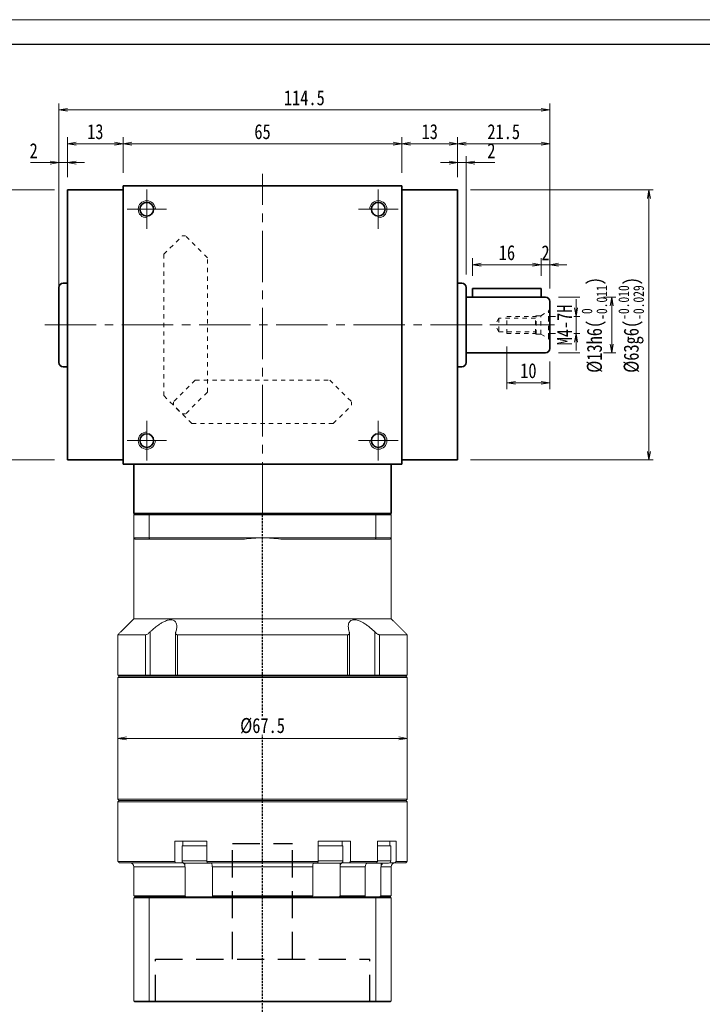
# Model space of a CAD drawing. Header units: millimetres. Extents: x -4 to 498, y -16 to 330.
# Tile 3 of 7: x 79 to 238, y 100 to 330. Entities that reach past the tile are written whole.
import ezdxf

# ---------------------------------------------------------------- set-up
doc = ezdxf.new("R2010")
doc.units = ezdxf.units.MM
for name, pattern in [('DASHED', [0.75, 0.5, -0.25]), ('DASHED2', [9.525, 6.35, -3.175]), ('点画线', [18, 12, -2, 2, -2]), ('虚线', [2, 1, -1])]:
    doc.linetypes.add(name, pattern=pattern)
doc.layers.add('4虚线层', color=6, linetype='DASHED2')
for name, color, linetype, lineweight in [('EB0_1', 7, 'Continuous', 35), ('中心线层', 1, '点画线', 18), ('图框_外框线', 7, 'Continuous', 18), ('尺寸线层', 3, 'Continuous', 18), ('粗实线层', 7, 'Continuous', 35), ('虚线层_1', 6, '虚线', 18)]:
    doc.layers.add(name, color=color, linetype=linetype, lineweight=lineweight)
doc.styles.add('宋体', font='SimSun.ttf', dxfattribs={"width": 0.8})
doc.dimstyles.new('A水平标注$0', dxfattribs={"dimtxt": 3.5, "dimasz": 2, "dimexe": 1.5, "dimexo": 3, "dimgap": 1.1, "dimtad": 1, "dimtoh": 1, "dimdec": 4, "dimdsep": 46, "dimtxsty": '宋体', "dimblk": 'OPEN', "dimcen": 3, "dimclrd": 3, "dimclre": 3, "dimclrt": 6, "dimadec": 0, "dimazin": 0, "dimtm": 1e-09, "dimtfac": 1, "dimtdec": 4, "dimtix": 1, "dimtmove": 0, "dimatfit": 3, "dimldrblk": 'OPEN', "dimfxl": 0, "dimlwd": 13, "dimlwe": 13, "dimarcsym": 0})
doc.dimstyles.new('D直径标注φ25', dxfattribs={"dimtxt": 3.5, "dimasz": 2, "dimexe": 1, "dimexo": 3, "dimtad": 1, "dimtoh": 1, "dimdec": 1, "dimdsep": 46, "dimtxsty": '宋体', "dimblk": 'OPEN', "dimcen": 3, "dimclrd": 3, "dimclre": 3, "dimclrt": 130, "dimadec": 0, "dimazin": 0, "dimtm": 1e-09, "dimtfac": 1, "dimtdec": 1, "dimtmove": 0, "dimatfit": 0, "dimldrblk": 'OPEN', "dimfxl": 0, "dimlwd": 13, "dimlwe": 13, "dimarcsym": 0})
doc.dimstyles.new('螺孔(M8-7H)', dxfattribs={"dimtxt": 3.5, "dimasz": 2, "dimexe": 1.25, "dimexo": 3, "dimtad": 1, "dimtoh": 1, "dimdec": 4, "dimdsep": 46, "dimtxsty": '宋体', "dimblk": 'OPEN', "dimcen": 3, "dimclrd": 3, "dimclre": 3, "dimclrt": 2, "dimadec": 0, "dimazin": 0, "dimtm": 1e-09, "dimtfac": 1, "dimtdec": 4, "dimtmove": 0, "dimatfit": 3, "dimldrblk": 'OPEN', "dimfxl": 0, "dimlwd": 9, "dimlwe": 9, "dimarcsym": 0})

# ---------------------------------------------------------------- blocks, each defined once
blk = doc.blocks.new('_Open')
at = {"color": 0, "linetype": 'ByBlock', "lineweight": -2}
for p, q in [((-1, 0.17), (0, 0)), ((-1, -0.17), (0, 0)), ((0, 0), (-1, 0))]:
    blk.add_line(p, q, dxfattribs=at)
blk = doc.blocks.new('*D7')
at = {"layer": 'Defpoints', "color": 0, "transparency": 16777216}
for p in [(68.71, 290.03), (90.01, 290.03), (90.01, 227.03)]:
    blk.add_point(p, dxfattribs=at)
at = {"layer": '尺寸线层', "color": 3, "lineweight": 13, "transparency": 16777216}
for p, q in [((87.01, 290.03), (67.71, 290.03)), ((68.71, 229.03), (68.71, 288.03)), ((87.01, 227.03), (67.71, 227.03))]:
    blk.add_line(p, q, dxfattribs=at)
at = {"layer": '尺寸线层', "color": 3, "lineweight": 13, "transparency": 16777216, "xscale": 2, "yscale": 2, "zscale": 2}
for p, rotation in [((68.71, 290.03), 90), ((68.71, 227.03), 270)]:
    blk.add_blockref('_Open', p, dxfattribs=dict(at, rotation=rotation))
at = {"layer": '尺寸线层', "color": 130, "transparency": 16777216, "insert": (64.54, 258.53), "char_height": 3.5, "attachment_point": 5, "rotation": 90, "style": '宋体', "bg_fill": 3, "box_fill_scale": 1.1, "bg_fill_color": 257, "bg_fill_transparency": 0}
blk.add_mtext('{\\A1;\\A1;%%C63g6({\\H0.707107x;\\S-0.010^ -0.029;})}', dxfattribs=at)
blk = doc.blocks.new('*D8')
at = {"layer": 'Defpoints', "color": 0, "transparency": 16777216}
for p in [(202.51, 272.58), (200.51, 267.03), (202.51, 264.03)]:
    blk.add_point(p, dxfattribs=at)
at = {"layer": '尺寸线层', "color": 3, "lineweight": 13, "transparency": 16777216}
for p, q in [((200.51, 270.03), (200.51, 274.08)), ((202.51, 267.03), (202.51, 274.08)), ((198.51, 272.58), (196.51, 272.58)), ((200.51, 272.58), (202.51, 272.58)), ((204.51, 272.58), (206.51, 272.58))]:
    blk.add_line(p, q, dxfattribs=at)
at = {"layer": '尺寸线层', "color": 3, "lineweight": 13, "transparency": 16777216, "xscale": 2, "yscale": 2, "zscale": 2}
blk.add_blockref('_Open', (200.51, 272.58), dxfattribs=at)
at = {"layer": '尺寸线层', "color": 3, "lineweight": 13, "transparency": 16777216, "xscale": 2, "yscale": 2, "zscale": 2, "rotation": 180}
blk.add_blockref('_Open', (202.51, 272.58), dxfattribs=at)
at = {"layer": '尺寸线层', "color": 6, "transparency": 16777216, "insert": (201.51, 275.37), "char_height": 3.5, "attachment_point": 5, "style": '宋体', "bg_fill": 3, "box_fill_scale": 1.1, "bg_fill_color": 257, "bg_fill_transparency": 0}
blk.add_mtext('2', dxfattribs=at)
blk = doc.blocks.new('*D9')
at = {"layer": 'Defpoints', "color": 0, "transparency": 16777216}
for p in [(184.51, 272.58), (184.51, 267.03), (200.51, 267.03)]:
    blk.add_point(p, dxfattribs=at)
at = {"layer": '尺寸线层', "color": 3, "lineweight": 13, "transparency": 16777216}
for p, q in [((184.51, 270.03), (184.51, 274.08)), ((200.51, 270.03), (200.51, 274.08)), ((198.51, 272.58), (186.51, 272.58))]:
    blk.add_line(p, q, dxfattribs=at)
at = {"layer": '尺寸线层', "color": 3, "lineweight": 13, "transparency": 16777216, "xscale": 2, "yscale": 2, "zscale": 2, "rotation": 180}
blk.add_blockref('_Open', (184.51, 272.58), dxfattribs=at)
at = {"layer": '尺寸线层', "color": 3, "lineweight": 13, "transparency": 16777216, "xscale": 2, "yscale": 2, "zscale": 2}
blk.add_blockref('_Open', (200.51, 272.58), dxfattribs=at)
at = {"layer": '尺寸线层', "color": 6, "transparency": 16777216, "insert": (192.51, 275.39), "char_height": 3.5, "attachment_point": 5, "style": '宋体', "bg_fill": 3, "box_fill_scale": 1.1, "bg_fill_color": 257, "bg_fill_transparency": 0}
blk.add_mtext('16', dxfattribs=at)
blk = doc.blocks.new('2432g_1')
at = {"layer": '中心线层', "linetype": '点画线', "lineweight": 18}
blk.add_line((13.97, 0), (-1.08, 0), dxfattribs=at)
at = {"layer": '虚线层_1', "linetype": '虚线', "lineweight": 18}
for p, q in [((0, -3.7), (0, 3.7)), ((0, 3.7), (0.29, 3.19)), ((2.1, 2.15), (0.29, 3.19)), ((0.29, -3.19), (0.29, 3.19)), ((3.2, 2.15), (2.1, 2.15)), ((2.1, -2.15), (2.1, 2.15)), ((3.35, 2), (3.2, 2.15)), ((3.2, -2.15), (3.2, 2.15)), ((10, 2), (3.35, 2)), ((3.35, -2), (3.35, 2)), ((3.35, 1.6), (11.85, 1.6)), ((10, -2), (10, 2)), ((11.85, 1.6), (11.85, -1.6)), ((11.85, 1.6), (12.77, 0)), ((11.85, -1.6), (12.77, 0)), ((2.1, -2.15), (0.29, -3.19)), ((3.2, -2.15), (2.1, -2.15)), ((3.35, -2), (3.2, -2.15)), ((11.85, -1.6), (3.35, -1.6)), ((10, -2), (3.35, -2)), ((0, -3.7), (0.29, -3.19))]:
    blk.add_line(p, q, dxfattribs=at)
blk = doc.blocks.new('*D10')
at = {"layer": 'Defpoints', "color": 0, "transparency": 16777216}
for p in [(192.51, 256.53), (202.51, 253.03), (192.51, 245.03)]:
    blk.add_point(p, dxfattribs=at)
at = {"layer": '尺寸线层', "color": 3, "lineweight": 13, "transparency": 16777216}
for p, q in [((192.51, 253.53), (192.51, 243.53)), ((202.51, 250.03), (202.51, 243.53)), ((200.51, 245.03), (194.51, 245.03))]:
    blk.add_line(p, q, dxfattribs=at)
at = {"layer": '尺寸线层', "color": 3, "lineweight": 13, "transparency": 16777216, "xscale": 2, "yscale": 2, "zscale": 2, "rotation": 180}
blk.add_blockref('_Open', (192.51, 245.03), dxfattribs=at)
at = {"layer": '尺寸线层', "color": 3, "lineweight": 13, "transparency": 16777216, "xscale": 2, "yscale": 2, "zscale": 2}
blk.add_blockref('_Open', (202.51, 245.03), dxfattribs=at)
at = {"layer": '尺寸线层', "color": 6, "transparency": 16777216, "insert": (197.51, 247.84), "char_height": 3.5, "attachment_point": 5, "style": '宋体', "bg_fill": 3, "box_fill_scale": 1.1, "bg_fill_color": 257, "bg_fill_transparency": 0}
blk.add_mtext('10', dxfattribs=at)
blk = doc.blocks.new('*D11')
at = {"layer": 'Defpoints', "color": 0, "transparency": 16777216}
for p in [(199.16, 260.53), (199.16, 256.53), (208.63, 256.53)]:
    blk.add_point(p, dxfattribs=at)
at = {"layer": '尺寸线层', "color": 3, "lineweight": 9, "transparency": 16777216}
for p, q in [((208.63, 262.53), (208.63, 264.53)), ((202.16, 260.53), (209.88, 260.53)), ((208.63, 260.53), (208.63, 256.53)), ((202.16, 256.53), (209.88, 256.53)), ((208.63, 254.53), (208.63, 252.53))]:
    blk.add_line(p, q, dxfattribs=at)
at = {"layer": '尺寸线层', "color": 3, "lineweight": 9, "transparency": 16777216, "xscale": 2, "yscale": 2, "zscale": 2}
for p, rotation in [((208.63, 260.53), 270), ((208.63, 256.53), 90)]:
    blk.add_blockref('_Open', p, dxfattribs=dict(at, rotation=rotation))
at = {"layer": '尺寸线层', "color": 2, "transparency": 16777216, "insert": (205.94, 258.53), "char_height": 3.5, "attachment_point": 5, "rotation": 90, "style": '宋体', "bg_fill": 3, "box_fill_scale": 1.1, "bg_fill_color": 257, "bg_fill_transparency": 0}
blk.add_mtext('M4-7H', dxfattribs=at)
blk = doc.blocks.new('*D12')
at = {"layer": 'Defpoints', "color": 0, "transparency": 16777216}
for p in [(201.51, 265.03), (201.51, 252.03)]:
    blk.add_point(p, dxfattribs=at)
at = {"layer": '尺寸线层', "color": 3, "lineweight": 13, "transparency": 16777216}
for p, q in [((204.51, 265.03), (217.94, 265.03)), ((216.94, 263.03), (216.94, 254.03)), ((204.51, 252.03), (217.94, 252.03))]:
    blk.add_line(p, q, dxfattribs=at)
at = {"layer": '尺寸线层', "color": 3, "lineweight": 13, "transparency": 16777216, "xscale": 2, "yscale": 2, "zscale": 2}
for p, rotation in [((216.94, 265.03), 90), ((216.94, 252.03), 270)]:
    blk.add_blockref('_Open', p, dxfattribs=dict(at, rotation=rotation))
at = {"layer": '尺寸线层', "color": 130, "transparency": 16777216, "insert": (212.9, 258.53), "char_height": 3.5, "attachment_point": 5, "rotation": 90, "style": '宋体', "bg_fill": 3, "box_fill_scale": 1.1, "bg_fill_color": 257, "bg_fill_transparency": 0}
blk.add_mtext('{\\A1;\\A1;%%C13h6({\\H0.707107x;\\S 0^ -0.011;})}', dxfattribs=at)
at = {"layer": 'Defpoints', "color": 0, "transparency": 16777216}
blk.add_point((216.94, 252.03), dxfattribs=at)
blk = doc.blocks.new('*D13')
at = {"layer": 'Defpoints', "color": 0, "transparency": 16777216}
for p in [(181.01, 290.03), (225.64, 290.03), (181.01, 227.03)]:
    blk.add_point(p, dxfattribs=at)
at = {"layer": '尺寸线层', "color": 3, "lineweight": 13, "transparency": 16777216}
for p, q in [((184.01, 290.03), (226.64, 290.03)), ((225.64, 229.03), (225.64, 288.03)), ((184.01, 227.03), (226.64, 227.03))]:
    blk.add_line(p, q, dxfattribs=at)
at = {"layer": '尺寸线层', "color": 3, "lineweight": 13, "transparency": 16777216, "xscale": 2, "yscale": 2, "zscale": 2}
for p, rotation in [((225.64, 290.03), 90), ((225.64, 227.03), 270)]:
    blk.add_blockref('_Open', p, dxfattribs=dict(at, rotation=rotation))
at = {"layer": '尺寸线层', "color": 130, "transparency": 16777216, "insert": (221.48, 258.53), "char_height": 3.5, "attachment_point": 5, "rotation": 90, "style": '宋体', "bg_fill": 3, "box_fill_scale": 1.1, "bg_fill_color": 257, "bg_fill_transparency": 0}
blk.add_mtext('{\\A1;\\A1;%%C63g6({\\H0.707107x;\\S-0.010^ -0.029;})}', dxfattribs=at)
blk = doc.blocks.new('*D14')
at = {"layer": 'Defpoints', "color": 0, "transparency": 16777216}
for p in [(168.01, 300.82), (103.01, 291.03), (168.01, 291.03)]:
    blk.add_point(p, dxfattribs=at)
at = {"layer": '尺寸线层', "color": 3, "lineweight": 13, "transparency": 16777216}
for p, q in [((103.01, 294.03), (103.01, 302.32)), ((168.01, 294.03), (168.01, 302.32)), ((105.01, 300.82), (166.01, 300.82))]:
    blk.add_line(p, q, dxfattribs=at)
at = {"layer": '尺寸线层', "color": 3, "lineweight": 13, "transparency": 16777216, "xscale": 2, "yscale": 2, "zscale": 2, "rotation": 180}
blk.add_blockref('_Open', (103.01, 300.82), dxfattribs=at)
at = {"layer": '尺寸线层', "color": 3, "lineweight": 13, "transparency": 16777216, "xscale": 2, "yscale": 2, "zscale": 2}
blk.add_blockref('_Open', (168.01, 300.82), dxfattribs=at)
at = {"layer": '尺寸线层', "color": 6, "transparency": 16777216, "insert": (135.51, 303.63), "char_height": 3.5, "attachment_point": 5, "style": '宋体', "bg_fill": 3, "box_fill_scale": 1.1, "bg_fill_color": 257, "bg_fill_transparency": 0}
blk.add_mtext('65', dxfattribs=at)
blk = doc.blocks.new('*D15')
at = {"layer": 'Defpoints', "color": 0, "transparency": 16777216}
for p in [(90.01, 300.82), (90.01, 290.03), (103.01, 291.03)]:
    blk.add_point(p, dxfattribs=at)
at = {"layer": '尺寸线层', "color": 3, "lineweight": 13, "transparency": 16777216}
for p, q in [((90.01, 293.03), (90.01, 302.32)), ((103.01, 294.03), (103.01, 302.32)), ((101.01, 300.82), (92.01, 300.82))]:
    blk.add_line(p, q, dxfattribs=at)
at = {"layer": '尺寸线层', "color": 3, "lineweight": 13, "transparency": 16777216, "xscale": 2, "yscale": 2, "zscale": 2, "rotation": 180}
blk.add_blockref('_Open', (90.01, 300.82), dxfattribs=at)
at = {"layer": '尺寸线层', "color": 3, "lineweight": 13, "transparency": 16777216, "xscale": 2, "yscale": 2, "zscale": 2}
blk.add_blockref('_Open', (103.01, 300.82), dxfattribs=at)
at = {"layer": '尺寸线层', "color": 6, "transparency": 16777216, "insert": (96.51, 303.63), "char_height": 3.5, "attachment_point": 5, "style": '宋体', "bg_fill": 3, "box_fill_scale": 1.1, "bg_fill_color": 257, "bg_fill_transparency": 0}
blk.add_mtext('13', dxfattribs=at)
blk = doc.blocks.new('*D16')
at = {"layer": 'Defpoints', "color": 0, "transparency": 16777216}
for p in [(88.01, 296.41), (90.01, 290.03), (88.01, 267.28)]:
    blk.add_point(p, dxfattribs=at)
at = {"layer": '尺寸线层', "color": 3, "lineweight": 13, "transparency": 16777216}
for p, q in [((88.01, 270.28), (88.01, 297.91)), ((90.01, 293.03), (90.01, 297.91)), ((81.36, 296.41), (84.01, 296.41)), ((84.01, 296.41), (86.01, 296.41)), ((90.01, 296.41), (88.01, 296.41)), ((92.01, 296.41), (94.01, 296.41))]:
    blk.add_line(p, q, dxfattribs=at)
at = {"layer": '尺寸线层', "color": 3, "lineweight": 13, "transparency": 16777216, "xscale": 2, "yscale": 2, "zscale": 2}
blk.add_blockref('_Open', (88.01, 296.41), dxfattribs=at)
at = {"layer": '尺寸线层', "color": 3, "lineweight": 13, "transparency": 16777216, "xscale": 2, "yscale": 2, "zscale": 2, "rotation": 180}
blk.add_blockref('_Open', (90.01, 296.41), dxfattribs=at)
at = {"layer": '尺寸线层', "color": 6, "transparency": 16777216, "insert": (82.13, 299.2), "char_height": 3.5, "attachment_point": 5, "style": '宋体', "bg_fill": 3, "box_fill_scale": 1.1, "bg_fill_color": 257, "bg_fill_transparency": 0}
blk.add_mtext('2', dxfattribs=at)
blk = doc.blocks.new('*D17')
at = {"layer": 'Defpoints', "color": 0, "transparency": 16777216}
for p in [(181.01, 300.82), (168.01, 291.03), (181.01, 290.03)]:
    blk.add_point(p, dxfattribs=at)
at = {"layer": '尺寸线层', "color": 3, "lineweight": 13, "transparency": 16777216}
for p, q in [((168.01, 294.03), (168.01, 302.32)), ((181.01, 293.03), (181.01, 302.32)), ((170.01, 300.82), (179.01, 300.82))]:
    blk.add_line(p, q, dxfattribs=at)
at = {"layer": '尺寸线层', "color": 3, "lineweight": 13, "transparency": 16777216, "xscale": 2, "yscale": 2, "zscale": 2, "rotation": 180}
blk.add_blockref('_Open', (168.01, 300.82), dxfattribs=at)
at = {"layer": '尺寸线层', "color": 3, "lineweight": 13, "transparency": 16777216, "xscale": 2, "yscale": 2, "zscale": 2}
blk.add_blockref('_Open', (181.01, 300.82), dxfattribs=at)
at = {"layer": '尺寸线层', "color": 6, "transparency": 16777216, "insert": (174.51, 303.63), "char_height": 3.5, "attachment_point": 5, "style": '宋体', "bg_fill": 3, "box_fill_scale": 1.1, "bg_fill_color": 257, "bg_fill_transparency": 0}
blk.add_mtext('13', dxfattribs=at)
blk = doc.blocks.new('*D18')
at = {"layer": 'Defpoints', "color": 0, "transparency": 16777216}
for p in [(183.01, 296.41), (181.01, 290.03), (183.01, 267.28)]:
    blk.add_point(p, dxfattribs=at)
at = {"layer": '尺寸线层', "color": 3, "lineweight": 13, "transparency": 16777216}
for p, q in [((181.01, 293.03), (181.01, 297.91)), ((183.01, 270.28), (183.01, 297.91)), ((179.01, 296.41), (177.01, 296.41)), ((181.01, 296.41), (183.01, 296.41)), ((187.01, 296.41), (185.01, 296.41)), ((189.66, 296.41), (187.01, 296.41))]:
    blk.add_line(p, q, dxfattribs=at)
at = {"layer": '尺寸线层', "color": 3, "lineweight": 13, "transparency": 16777216, "xscale": 2, "yscale": 2, "zscale": 2}
blk.add_blockref('_Open', (181.01, 296.41), dxfattribs=at)
at = {"layer": '尺寸线层', "color": 3, "lineweight": 13, "transparency": 16777216, "xscale": 2, "yscale": 2, "zscale": 2, "rotation": 180}
blk.add_blockref('_Open', (183.01, 296.41), dxfattribs=at)
at = {"layer": '尺寸线层', "color": 6, "transparency": 16777216, "insert": (188.88, 299.2), "char_height": 3.5, "attachment_point": 5, "style": '宋体', "bg_fill": 3, "box_fill_scale": 1.1, "bg_fill_color": 257, "bg_fill_transparency": 0}
blk.add_mtext('2', dxfattribs=at)
blk = doc.blocks.new('*D19')
at = {"layer": 'Defpoints', "color": 0, "transparency": 16777216}
for p in [(202.51, 300.82), (181.01, 290.03), (202.51, 264.03)]:
    blk.add_point(p, dxfattribs=at)
at = {"layer": '尺寸线层', "color": 3, "lineweight": 13, "transparency": 16777216}
for p, q in [((181.01, 293.03), (181.01, 302.32)), ((202.51, 267.03), (202.51, 302.32)), ((183.01, 300.82), (200.51, 300.82))]:
    blk.add_line(p, q, dxfattribs=at)
at = {"layer": '尺寸线层', "color": 3, "lineweight": 13, "transparency": 16777216, "xscale": 2, "yscale": 2, "zscale": 2, "rotation": 180}
blk.add_blockref('_Open', (181.01, 300.82), dxfattribs=at)
at = {"layer": '尺寸线层', "color": 3, "lineweight": 13, "transparency": 16777216, "xscale": 2, "yscale": 2, "zscale": 2}
blk.add_blockref('_Open', (202.51, 300.82), dxfattribs=at)
at = {"layer": '尺寸线层', "color": 6, "transparency": 16777216, "insert": (191.76, 303.62), "char_height": 3.5, "attachment_point": 5, "style": '宋体', "bg_fill": 3, "box_fill_scale": 1.1, "bg_fill_color": 257, "bg_fill_transparency": 0}
blk.add_mtext('21.5', dxfattribs=at)
blk = doc.blocks.new('*D20')
at = {"layer": 'Defpoints', "color": 0, "transparency": 16777216}
for p in [(88.01, 308.73), (88.01, 264.03), (202.51, 264.03)]:
    blk.add_point(p, dxfattribs=at)
at = {"layer": '尺寸线层', "color": 3, "lineweight": 13, "transparency": 16777216}
for p, q in [((88.01, 267.03), (88.01, 310.23)), ((202.51, 267.03), (202.51, 310.23)), ((200.51, 308.73), (90.01, 308.73))]:
    blk.add_line(p, q, dxfattribs=at)
at = {"layer": '尺寸线层', "color": 3, "lineweight": 13, "transparency": 16777216, "xscale": 2, "yscale": 2, "zscale": 2, "rotation": 180}
blk.add_blockref('_Open', (88.01, 308.73), dxfattribs=at)
at = {"layer": '尺寸线层', "color": 3, "lineweight": 13, "transparency": 16777216, "xscale": 2, "yscale": 2, "zscale": 2}
blk.add_blockref('_Open', (202.51, 308.73), dxfattribs=at)
at = {"layer": '尺寸线层', "color": 6, "transparency": 16777216, "insert": (145.26, 311.53), "char_height": 3.5, "attachment_point": 5, "style": '宋体', "bg_fill": 3, "box_fill_scale": 1.1, "bg_fill_color": 257, "bg_fill_transparency": 0}
blk.add_mtext('114.5', dxfattribs=at)
blk = doc.blocks.new('*D41')
at = {"layer": 'Defpoints', "color": 0, "transparency": 16777216}
for p in [(101.76, 162.03), (101.76, 162.03), (169.26, 162.03)]:
    blk.add_point(p, dxfattribs=at)
at = {"layer": '尺寸线层', "color": 3, "lineweight": 13, "transparency": 16777216}
for p, q in [((101.76, 165.03), (101.76, 163.53)), ((169.26, 165.03), (169.26, 163.53)), ((167.26, 162.03), (103.76, 162.03))]:
    blk.add_line(p, q, dxfattribs=at)
at = {"layer": '尺寸线层', "color": 3, "lineweight": 13, "transparency": 16777216, "xscale": 2, "yscale": 2, "zscale": 2, "rotation": 180}
blk.add_blockref('_Open', (101.76, 162.03), dxfattribs=at)
at = {"layer": '尺寸线层', "color": 3, "lineweight": 13, "transparency": 16777216, "xscale": 2, "yscale": 2, "zscale": 2}
blk.add_blockref('_Open', (169.26, 162.03), dxfattribs=at)
at = {"layer": '尺寸线层', "color": 6, "transparency": 16777216, "insert": (135.51, 164.97), "char_height": 3.5, "attachment_point": 5, "style": '宋体', "bg_fill": 3, "box_fill_scale": 1.1, "bg_fill_color": 257, "bg_fill_transparency": 0}
blk.add_mtext('%%c67.5', dxfattribs=at)

msp = doc.modelspace()

# ---------------------------------------------------------------- linework, layer by layer
at = {"color": 7, "linetype": 'Continuous', "lineweight": 15}
for p, q in [((105.50781, 214.23207), (109.0503, 214.23207)), ((105.50781, 214.23207), (105.50781, 208.83207)), ((109.16393, 214.53207), (105.80781, 214.53207)), ((109.0503, 214.23207), (161.96533, 214.23207)), ((109.0503, 208.83207), (109.0503, 214.23207)), ((161.85169, 214.53207), (109.16393, 214.53207)), ((165.20781, 214.53207), (161.85169, 214.53207)), ((161.96533, 214.23207), (161.96533, 208.83207)), ((161.96533, 214.23207), (165.50781, 214.23207)), ((165.50781, 208.83207), (165.50781, 214.23207)), ((109.0503, 208.83207), (105.50781, 208.83207)), ((105.80781, 208.53207), (109.16393, 208.53207)), ((135.50781, 208.83207), (109.0503, 208.83207)), ((109.16393, 208.53207), (131.27579, 208.53207)), ((161.96533, 208.83207), (135.50781, 208.83207)), ((139.73984, 208.53207), (161.85169, 208.53207)), ((161.85169, 208.53207), (165.20781, 208.53207)), ((165.50781, 208.83207), (161.96533, 208.83207)), ((165.50781, 189.98207), (105.50781, 189.98207)), ((108.21594, 186.23207), (101.75781, 186.23207)), ((108.21594, 186.23207), (108.21594, 176.83207)), ((109.32624, 176.83207), (109.32624, 186.90151)), ((155.36269, 186.23207), (115.65294, 186.23207)), ((115.65294, 176.83207), (115.65294, 186.23207)), ((155.36269, 186.23207), (155.36269, 176.83207)), ((161.68939, 186.90151), (161.68939, 176.83207)), ((169.25781, 186.23207), (162.79969, 186.23207)), ((162.79969, 176.83207), (162.79969, 186.23207)), ((108.21594, 176.83207), (101.75781, 176.83207)), ((101.75781, 176.23207), (135.50781, 176.23207)), ((135.50781, 176.53207), (102.05781, 176.53207)), ((102.05781, 176.53207), (108.45853, 176.53207)), ((109.32624, 176.83207), (108.21594, 176.83207)), ((108.45853, 176.53207), (108.21594, 176.83207)), ((109.23574, 176.53207), (109.32624, 176.83207)), ((115.24123, 176.83207), (109.32624, 176.83207)), ((115.65294, 176.83207), (115.24123, 176.83207)), ((155.36269, 176.83207), (115.65294, 176.83207)), ((115.82943, 176.53207), (115.65294, 176.83207)), ((115.82943, 176.53207), (155.1862, 176.53207)), ((168.95781, 176.53207), (135.50781, 176.53207)), ((135.50781, 176.23207), (169.25781, 176.23207)), ((155.36269, 176.83207), (155.1862, 176.53207)), ((155.7744, 176.83207), (155.36269, 176.83207)), ((161.68939, 176.83207), (155.7744, 176.83207)), ((161.68939, 176.83207), (161.77989, 176.53207)), ((162.79969, 176.83207), (161.68939, 176.83207)), ((162.79969, 176.83207), (162.5571, 176.53207)), ((162.5571, 176.53207), (168.95781, 176.53207)), ((169.25781, 176.83207), (162.79969, 176.83207)), ((169.25781, 147.83207), (101.75781, 147.83207)), ((101.75781, 147.23207), (135.50781, 147.23207)), ((102.05781, 147.53207), (168.95781, 147.53207)), ((135.50781, 147.53207), (102.05781, 147.53207)), ((168.95781, 147.53207), (135.50781, 147.53207)), ((135.50781, 147.23207), (169.25781, 147.23207)), ((115.02102, 138.03207), (115.02102, 133.33207)), ((115.02102, 138.03207), (118.11418, 138.03207)), ((119.15682, 138.03207), (118.11418, 138.03207)), ((119.15682, 138.03207), (122.52374, 138.03207)), ((122.52374, 133.33207), (122.52374, 138.03207)), ((148.49189, 138.03207), (148.49189, 133.33207)), ((148.49189, 138.03207), (151.85881, 138.03207)), ((152.90145, 138.03207), (151.85881, 138.03207)), ((152.90145, 138.03207), (155.99461, 138.03207)), ((155.99461, 133.33207), (155.99461, 138.03207)), ((162.32859, 138.03207), (162.32859, 133.33207)), ((162.32859, 138.03207), (164.43054, 138.03207)), ((165.03251, 138.03207), (164.43054, 138.03207)), ((165.03251, 138.03207), (166.66028, 138.03207)), ((166.66028, 133.33207), (166.66028, 138.03207)), ((120.25781, 136.93207), (116.75781, 136.93207)), ((122.52374, 136.93207), (120.25781, 136.93207)), ((153.7889, 136.93207), (148.49189, 136.93207)), ((154.25781, 136.93207), (153.7889, 136.93207)), ((165.42159, 136.93207), (162.32859, 136.93207)), ((115.02102, 133.33207), (101.75781, 133.33207)), ((120.25781, 133.43207), (116.75781, 133.43207)), ((122.52374, 133.43207), (120.25781, 133.43207)), ((148.49189, 133.33207), (122.52374, 133.33207)), ((153.7889, 133.43207), (148.49189, 133.43207)), ((154.25781, 133.43207), (153.7889, 133.43207)), ((162.32859, 133.33207), (155.99461, 133.33207)), ((165.42159, 133.43207), (162.32859, 133.43207)), ((169.25781, 133.33207), (166.66028, 133.33207)), ((102.05781, 133.03207), (115.21407, 133.03207)), ((105.50781, 132.03207), (117.43495, 132.03207)), ((115.21407, 133.03207), (116.79071, 133.03207)), ((117.25781, 132.93207), (120.25781, 132.93207)), ((117.38515, 132.93207), (117.38515, 132.41545)), ((117.43495, 132.03207), (117.43495, 125.33207)), ((120.25781, 132.93207), (123.25781, 132.93207)), ((122.62645, 133.03207), (148.38918, 133.03207)), ((123.80711, 132.03207), (147.20852, 132.03207)), ((123.80711, 125.33207), (123.80711, 132.03207)), ((147.20852, 132.03207), (147.20852, 125.33207)), ((147.75781, 132.93207), (153.35589, 132.93207)), ((153.35589, 132.93207), (153.75781, 132.93207)), ((153.58068, 125.33207), (153.58068, 132.03207)), ((153.58068, 132.03207), (159.453, 132.03207)), ((153.63048, 132.93207), (153.63048, 132.41545)), ((154.22492, 133.03207), (155.80156, 133.03207)), ((155.80156, 133.03207), (162.09853, 133.03207)), ((159.453, 132.03207), (159.453, 125.33207)), ((159.86658, 132.93207), (164.92159, 132.93207)), ((163.13196, 125.33207), (163.13196, 132.03207)), ((163.13196, 132.03207), (165.50781, 132.03207)), ((163.20417, 132.93207), (163.20417, 132.41545)), ((165.22159, 133.03207), (166.37808, 133.03207)), ((166.37808, 133.03207), (168.95781, 133.03207)), ((117.43495, 125.33207), (105.50781, 125.33207)), ((105.50781, 124.83207), (109.0503, 124.83207)), ((105.50781, 124.83207), (105.50781, 100.73207)), ((109.126, 125.03207), (105.70781, 125.03207)), ((109.0503, 124.83207), (109.0503, 100.73207)), ((109.0503, 124.83207), (161.96533, 124.83207)), ((161.88963, 125.03207), (109.126, 125.03207)), ((147.20852, 125.33207), (123.80711, 125.33207)), ((159.453, 125.33207), (153.58068, 125.33207)), ((165.30781, 125.03207), (161.88963, 125.03207)), ((161.96533, 124.83207), (165.50781, 124.83207)), ((161.96533, 124.83207), (161.96533, 100.73207)), ((165.50781, 125.33207), (163.13196, 125.33207)), ((165.50781, 124.83207), (165.50781, 100.73207)), ((109.0503, 100.73207), (105.50781, 100.73207)), ((105.70781, 100.53207), (109.126, 100.53207)), ((161.96533, 100.73207), (109.0503, 100.73207)), ((109.126, 100.53207), (161.88963, 100.53207)), ((161.88963, 100.53207), (165.30781, 100.53207)), ((165.50781, 100.73207), (161.96533, 100.73207))]:
    msp.add_line(p, q, dxfattribs=at)
at = {"color": 1, "linetype": 'DASHED'}
msp.add_line((135.50781, 95.98037), (135.50781, 214.53207), dxfattribs=at)
at = {"color": 7, "linetype": 'Continuous', "lineweight": 15}
for centre, radius, start, end in [((135.50781, 178.83207), 30, 90, 98.1096145), ((135.50781, 178.83207), 30, 81.8903855, 90), ((117.25781, 133.43207), 0.5, 180, 270), ((153.75781, 133.43207), 0.5, 270, 0), ((164.92159, 133.43207), 0.5, 270, 0), ((104.50781, 132.03207), 1, 0, 90), ((123.25781, 133.43207), 0.5, 270, 302.4574441), ((147.75781, 133.43207), 0.5, 241.6040712, 270), ((166.50781, 132.03207), 1, 90, 180)]:
    msp.add_arc(centre, radius, start, end, dxfattribs=at)
for points in [[(105.50781, 214.23207), (105.80781, 214.53207)], [(109.0503, 214.23207), (109.16393, 214.53207)], [(161.96533, 214.23207), (161.85169, 214.53207)], [(165.20781, 214.53207), (165.50781, 214.23207)], [(105.50781, 189.98207), (105.50781, 208.83207)], [(105.50781, 208.83207), (105.80781, 208.53207)], [(109.0503, 208.83207), (109.16393, 208.53207)], [(161.85169, 208.53207), (161.96533, 208.83207)], [(165.20781, 208.53207), (165.50781, 208.83207)], [(165.50781, 208.83207), (165.50781, 189.98207)], [(101.75781, 186.23207), (105.50781, 189.98207)], [(165.50781, 189.98207), (169.25781, 186.23207)], [(101.75781, 176.83207), (101.75781, 186.23207)], [(115.24123, 176.83207), (115.24123, 186.6372)], [(155.7744, 186.63676), (155.7744, 176.83207)], [(169.25781, 186.23207), (169.25781, 176.83207)], [(102.05781, 176.53207), (101.75781, 176.83207)], [(101.75781, 176.23207), (102.05781, 176.53207)], [(101.75781, 147.83207), (101.75781, 176.23207)], [(115.54123, 176.53207), (115.24123, 176.83207)], [(155.7744, 176.83207), (155.4744, 176.53207)], [(169.25781, 176.83207), (168.95781, 176.53207)], [(168.95781, 176.53207), (169.25781, 176.23207)], [(169.25781, 176.23207), (169.25781, 147.83207)], [(102.05781, 147.53207), (101.75781, 147.83207)], [(101.75781, 147.23207), (102.05781, 147.53207)], [(101.75781, 133.33207), (101.75781, 147.23207)], [(169.25781, 147.83207), (168.95781, 147.53207)], [(168.95781, 147.53207), (169.25781, 147.23207)], [(169.25781, 147.23207), (169.25781, 133.33207)], [(116.95781, 136.93207), (116.95781, 138.03207)], [(154.05781, 138.03207), (154.05781, 136.93207)], [(165.22159, 138.03207), (165.22159, 136.93207)], [(116.75781, 133.43207), (116.75781, 136.93207)], [(154.25781, 136.93207), (154.25781, 133.43207)], [(165.42159, 136.93207), (165.42159, 133.43207)], [(102.05781, 133.03207), (101.75781, 133.33207)], [(115.21407, 133.03207), (115.02102, 133.33207)], [(122.52374, 133.33207), (122.62645, 133.03207)], [(148.38918, 133.03207), (148.49189, 133.33207)], [(155.99461, 133.33207), (155.80156, 133.03207)], [(162.09853, 133.03207), (162.32859, 133.33207)], [(166.66028, 133.33207), (166.37808, 133.03207)], [(169.25781, 133.33207), (168.95781, 133.03207)], [(105.50781, 125.33207), (105.50781, 132.03207)], [(117.38515, 132.41545), (117.43495, 132.03207)], [(123.80711, 132.03207), (123.78166, 132.41545)], [(147.23397, 132.41545), (147.20852, 132.03207)], [(153.58068, 132.03207), (153.63048, 132.41545)], [(159.51114, 132.41545), (159.453, 132.03207)], [(163.13196, 132.03207), (163.20417, 132.41545)], [(165.50781, 132.03207), (165.50781, 125.33207)], [(105.80781, 125.03207), (105.50781, 125.33207)], [(105.50781, 124.83207), (105.70781, 125.03207)], [(109.0503, 124.83207), (109.126, 125.03207)], [(117.64269, 125.03207), (117.43495, 125.33207)], [(123.80711, 125.33207), (123.89298, 125.03207)], [(147.12265, 125.03207), (147.20852, 125.33207)], [(153.58068, 125.33207), (153.37294, 125.03207)], [(159.23391, 125.03207), (159.453, 125.33207)], [(161.96533, 124.83207), (161.88963, 125.03207)], [(163.13196, 125.33207), (162.84251, 125.03207)], [(165.50781, 125.33207), (165.20781, 125.03207)], [(165.30781, 125.03207), (165.50781, 124.83207)], [(105.70781, 100.53207), (105.50781, 100.73207)], [(109.126, 100.53207), (109.0503, 100.73207)], [(161.88963, 100.53207), (161.96533, 100.73207)], [(165.50781, 100.73207), (165.30781, 100.53207)]]:
    msp.add_open_spline(points, degree=1, dxfattribs=at)
for points, knots in [([(115.28782, 186.90151), (115.37414, 187.2262), (115.51499, 187.75601), (115.5152, 188.42578), (115.41569, 188.8911), (115.22261, 189.25135), (114.91005, 189.56495), (114.36572, 189.77166), (113.53726, 189.70229), (112.70363, 189.39666), (111.95816, 188.99928), (111.20327, 188.51034), (110.38611, 187.8811), (109.7407, 187.30536), (109.39975, 186.97314), (109.32624, 186.90151)], [0, 0, 0, 0, 1.111823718, 1.814206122, 2.515660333, 3.044836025, 3.573294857, 4.429537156, 5.288250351, 6.104434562, 6.713373, 7.323286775, 8.207714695, 9.093503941, 9.336985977, 9.336985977, 9.336985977, 9.336985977]), ([(161.68939, 186.90151), (161.34541, 187.2262), (160.78412, 187.75601), (159.92475, 188.42578), (159.23662, 188.8911), (158.59427, 189.25135), (157.89422, 189.56495), (157.09736, 189.77166), (156.35341, 189.70229), (155.89485, 189.39666), (155.64371, 188.99928), (155.5045, 188.51034), (155.49454, 187.8811), (155.60355, 187.30536), (155.70577, 186.97314), (155.72781, 186.90151)], [0, 0, 0, 0, 1.111860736, 1.814266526, 2.515744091, 3.044937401, 3.573413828, 4.429684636, 5.288426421, 6.104637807, 6.713596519, 7.323530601, 8.207987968, 9.093806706, 9.337296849, 9.337296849, 9.337296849, 9.337296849]), ([(109.32624, 186.90151), (109.20232, 186.78753), (108.98919, 186.5915), (108.66626, 186.38071), (108.40522, 186.25595), (108.27859, 186.23997), (108.21594, 186.23207)], [0, 0, 0, 0, 0.461690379, 0.794104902, 1.059065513, 1.318521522, 1.318521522, 1.318521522, 1.318521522]), ([(115.65294, 186.23207), (115.6182, 186.23373), (115.54752, 186.2371), (115.45893, 186.26375), (115.38478, 186.30444), (115.32025, 186.36427), (115.27056, 186.44677), (115.23928, 186.5664), (115.23841, 186.7181), (115.27118, 186.83976), (115.28782, 186.90151)], [0, 0, 0, 0, 0.0845501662, 0.1720244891, 0.2564971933, 0.3430793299, 0.4605833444, 0.5814376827, 0.7507540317, 0.9252792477, 0.9252792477, 0.9252792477, 0.9252792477]), ([(155.72781, 186.90151), (155.74331, 186.84485), (155.77468, 186.73018), (155.77764, 186.58554), (155.75237, 186.46669), (155.70814, 186.38109), (155.64512, 186.31461), (155.56913, 186.26864), (155.47545, 186.23798), (155.40073, 186.23406), (155.36269, 186.23207)], [0, 0, 0, 0, 0.1600222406, 0.3238934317, 0.4391565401, 0.5570675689, 0.6488337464, 0.7429943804, 0.8324760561, 0.925298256, 0.925298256, 0.925298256, 0.925298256]), ([(162.79969, 186.23207), (162.74095, 186.23907), (162.62372, 186.25305), (162.37407, 186.36691), (162.04483, 186.5758), (161.82136, 186.78058), (161.68939, 186.90151)], [0, 0, 0, 0, 0.244975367, 0.488865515, 0.828599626, 1.318556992, 1.318556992, 1.318556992, 1.318556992]), ([(116.79071, 133.03207), (116.81535, 133.03072), (116.91209, 133.0254), (117.07777, 132.9479), (117.25657, 132.74938), (117.34808, 132.54829), (117.38096, 132.43047), (117.38515, 132.41545)], [0, 0, 0, 0, 0.0898846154, 0.3530449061, 0.6161572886, 0.8790264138, 0.9174460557, 0.9174460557, 0.9174460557, 0.9174460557]), ([(123.78166, 132.41545), (123.76343, 132.51498), (123.72695, 132.71418), (123.6333, 132.92337), (123.54166, 133.02097), (123.48433, 133.02931), (123.46537, 133.03207)], [0, 0, 0, 0, 0.2094481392, 0.4192300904, 0.6292069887, 0.7329719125, 0.7329719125, 0.7329719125, 0.7329719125]), ([(147.55026, 133.03207), (147.53715, 133.03072), (147.48568, 133.0254), (147.39752, 132.9479), (147.30238, 132.74938), (147.25369, 132.54829), (147.2362, 132.43047), (147.23397, 132.41545)], [0, 0, 0, 0, 0.0718302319, 0.2821316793, 0.4923948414, 0.7024636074, 0.7331662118, 0.7331662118, 0.7331662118, 0.7331662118]), ([(153.63048, 132.41545), (153.66472, 132.51494), (153.73327, 132.71411), (153.90923, 132.92331), (154.08149, 133.02096), (154.18926, 133.02931), (154.22492, 133.03207)], [0, 0, 0, 0, 0.2619701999, 0.5244550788, 0.7871838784, 0.9171158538, 0.9171158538, 0.9171158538, 0.9171158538]), ([(160.21956, 133.03207), (160.1902, 133.03072), (160.0749, 133.0254), (159.87746, 132.9479), (159.66437, 132.74938), (159.55531, 132.54829), (159.51613, 132.43047), (159.51114, 132.41545)], [0, 0, 0, 0, 0.098305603, 0.386120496, 0.673882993, 0.961379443, 1.003398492, 1.003398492, 1.003398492, 1.003398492]), ([(163.20417, 132.41545), (163.25481, 132.51321), (163.35617, 132.70889), (163.54009, 132.88311), (163.66243, 132.92463), (163.68436, 132.93207)], [0, 0, 0, 0, 0.3267769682, 0.6540747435, 0.7255650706, 0.7255650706, 0.7255650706, 0.7255650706])]:
    msp.add_open_spline(points, degree=3, knots=knots, dxfattribs=at)
at = {"layer": '4虚线层', "color": 6}
for p, q in [((128.50781, 137.53207), (142.50781, 137.53207)), ((128.50781, 110.53207), (128.50781, 137.53207)), ((142.50781, 110.53207), (142.50781, 137.53207)), ((110.50781, 110.53207), (160.50781, 110.53207)), ((110.50781, 100.53207), (110.50781, 110.53207)), ((160.50781, 100.53207), (160.50781, 110.53207))]:
    msp.add_line(p, q, dxfattribs=at)
at = {"layer": 'EB0_1'}
msp.add_line((165.50781, 214.53207), (105.50781, 214.53207), dxfattribs=at)
at = {"layer": '中心线层'}
for p, q in [((135.50781, 214.53207), (135.50781, 293.80433)), ((108.50781, 280.93207), (108.50781, 290.13207)), ((162.50781, 290.13207), (162.50781, 280.93207)), ((103.90781, 285.53207), (113.10781, 285.53207)), ((157.90781, 285.53207), (167.10781, 285.53207)), ((84.69782, 258.53207), (203.58281, 258.53207)), ((108.50781, 226.93207), (108.50781, 236.13207)), ((162.50781, 236.13207), (162.50781, 226.93207)), ((113.10781, 231.53207), (103.90781, 231.53207)), ((167.10781, 231.53207), (157.90781, 231.53207))]:
    msp.add_line(p, q, dxfattribs=at)
at = {"layer": '粗实线层'}
for p, q in [((103.00781, 290.03207), (90.00781, 290.03207)), ((90.00781, 290.03207), (90.00781, 227.03207)), ((103.00781, 291.03207), (168.00781, 291.03207)), ((103.00781, 226.03207), (103.00781, 291.03207)), ((168.00781, 226.03207), (168.00781, 291.03207)), ((168.00781, 290.03207), (181.00781, 290.03207)), ((181.00781, 290.03207), (181.00781, 227.03207)), ((88.00781, 267.28207), (88.00781, 249.78207)), ((89.00781, 268.28207), (90.00781, 268.28207)), ((181.00781, 268.28207), (182.00781, 268.28207)), ((183.00781, 267.28207), (183.00781, 249.78207)), ((200.50781, 267.03207), (184.50781, 267.03207)), ((200.50781, 265.03207), (200.50781, 267.03207)), ((183.00781, 265.03207), (201.50781, 265.03207)), ((202.50781, 264.03207), (202.50781, 253.03207)), ((183.00781, 252.03207), (201.50781, 252.03207)), ((89.00781, 248.78207), (90.00781, 248.78207)), ((181.00781, 248.78207), (182.00781, 248.78207)), ((103.00781, 227.03207), (90.00781, 227.03207)), ((103.00781, 226.03207), (168.00781, 226.03207)), ((105.50781, 214.53207), (105.50781, 226.03207)), ((165.50781, 214.53207), (165.50781, 226.03207)), ((168.00781, 227.03207), (181.00781, 227.03207))]:
    msp.add_line(p, q, dxfattribs=at)
for centre in [(108.50781, 285.53207), (162.50781, 285.53207), (108.50781, 231.53207), (162.50781, 231.53207)]:
    msp.add_circle(centre, 1.6, dxfattribs=at)
at = {"layer": '粗实线层', "lineweight": 18}
for centre, start, end in [((108.50781, 285.53207), 0, 270), ((162.50781, 285.53207), 270, 180), ((108.50781, 231.53207), 90, 360), ((162.50781, 231.53207), 180, 90)]:
    msp.add_arc(centre, 2, start, end, dxfattribs=at)
at = {"layer": '粗实线层'}
for centre, start, end in [((89.00781, 267.28207), 90, 180), ((182.00781, 267.28207), 0, 90), ((201.50781, 264.03207), 0, 90), ((201.50781, 253.03207), 270, 360), ((89.00781, 249.78207), 180, 270), ((182.00781, 249.78207), 270, 360)]:
    msp.add_arc(centre, 1, start, end, dxfattribs=at)
at = {"layer": '虚线层_1', "linetype": '虚线', "lineweight": 18}
for p, q in [((112.50781, 275.03207), (116.77781, 279.30207)), ((116.77781, 279.30207), (117.56624, 279.30207)), ((122.64781, 274.2205), (117.56624, 279.30207)), ((112.50781, 242.03207), (112.50781, 275.03207)), ((122.64781, 242.84364), (122.64781, 274.2205)), ((119.81939, 245.67207), (114.73781, 240.5905)), ((119.81939, 245.67207), (151.19624, 245.67207)), ((151.19624, 245.67207), (156.27781, 240.5905)), ((112.50781, 242.03207), (116.77781, 237.76207)), ((122.64781, 242.84364), (117.56624, 237.76207)), ((114.73781, 239.80207), (114.73781, 240.5905)), ((119.00781, 235.53207), (114.73781, 239.80207)), ((152.00781, 235.53207), (156.27781, 239.80207)), ((156.27781, 239.80207), (156.27781, 240.5905)), ((116.77781, 237.76207), (117.56624, 237.76207)), ((119.00781, 235.53207), (152.00781, 235.53207))]:
    msp.add_line(p, q, dxfattribs=at)

# ---------------------------------------------------------------- block references
at = {"layer": '粗实线层', "xscale": -1}
msp.add_blockref('2432g_1', (202.50781, 258.53207), dxfattribs=at)

# ---------------------------------------------------------------- next in the draw order: dimensions: what is measured, and where the dimension line sits
at = {"layer": '尺寸线层'}
for base, p1, p2, picture, middle in [((168.00781, 300.81681), (103.00781, 291.03207), (168.00781, 291.03207), '*D14', (135.50781, 303.6277)), ((202.50781, 272.5805), (200.50781, 267.03207), (202.50781, 264.03207), '*D8', (201.50781, 275.37184)), ((192.50781, 245.03147), (202.50781, 253.03207), (192.50781, 256.53207), '*D10', (197.50781, 247.84236))]:
    dim = msp.add_linear_dim(base=base, p1=p1, p2=p2, dimstyle='A水平标注$0', override={"dimblk": 'Open', "dimtfill": 1, "dimtfillclr": 256}, dxfattribs=at)
    dim.commit()
    dim.dimension.update_dxf_attribs({"geometry": picture, "text_midpoint": middle})
dim = msp.add_linear_dim(base=(68.70778, 290.03207), p1=(90.00781, 227.03207), p2=(90.00781, 290.03207), angle=90, text='{\\A1;\\A1;%%C63g6({\\H0.707107x;\\S-0.010^ -0.029;})}', dimstyle='D直径标注φ25', override={"dimgap": 1, "dimpost": 'φ<>', "dimtp": -0.01, "dimtm": 0.029, "dimtdec": 3, "dimtzin": 8}, dxfattribs=at)
dim.commit()
dim.dimension.update_dxf_attribs({"geometry": '*D7', "text_midpoint": (64.54333, 258.53207)})

# ---------------------------------------------------------------- next in the draw order: dimensions: what is measured, and where the dimension line sits
for base, p1, p2, picture, middle in [((90.00781, 300.81681), (103.00781, 291.03207), (90.00781, 290.03207), '*D15', (96.50781, 303.6277)), ((184.50781, 272.5805), (200.50781, 267.03207), (184.50781, 267.03207), '*D9', (192.50781, 275.39139))]:
    dim = msp.add_linear_dim(base=base, p1=p1, p2=p2, dimstyle='A水平标注$0', override={"dimblk": 'Open', "dimtfill": 1, "dimtfillclr": 256}, dxfattribs=at)
    dim.commit()
    dim.dimension.update_dxf_attribs({"geometry": picture, "text_midpoint": middle})
dim = msp.add_linear_dim(base=(208.62884, 256.53207), p1=(199.15781, 260.53207), p2=(199.15781, 256.53207), angle=270, dimstyle='螺孔(M8-7H)', override={"dimgap": 1, "dimpost": 'M<>-7H'}, dxfattribs=at)
dim.commit()
dim.dimension.update_dxf_attribs({"geometry": '*D11', "text_midpoint": (208.62884, 258.53207), "dimtype": 160})

# ---------------------------------------------------------------- next in the draw order: linework, layer by layer
at = {"layer": '粗实线层'}
msp.add_line((184.50781, 267.03207), (184.50781, 265.03207), dxfattribs=at)

# ---------------------------------------------------------------- next in the draw order: dimensions: what is measured, and where the dimension line sits
at = {"layer": '尺寸线层'}
dim = msp.add_linear_dim(base=(88.00781, 296.4052), p1=(90.00781, 290.03207), p2=(88.00781, 267.28207), dimstyle='A水平标注$0', override={"dimblk": 'Open', "dimtfill": 1, "dimtfillclr": 256}, dxfattribs=at)
dim.commit()
dim.dimension.update_dxf_attribs({"geometry": '*D16', "text_midpoint": (82.13351, 296.4052), "dimtype": 160})
dim = msp.add_linear_dim(base=(216.94473, 252.03207), p1=(201.50781, 265.03207), p2=(201.50781, 252.03207), angle=270, text='{\\A1;\\A1;%%C13h6({\\H0.707107x;\\S 0^ -0.011;})}', dimstyle='D直径标注φ25', override={"dimgap": 1, "dimpost": 'φ<>', "dimtp": 0, "dimtm": 0.011, "dimtdec": 3, "dimtzin": 8}, dxfattribs=at)
dim.commit()
dim.dimension.update_dxf_attribs({"geometry": '*D12', "text_midpoint": (216.94473, 258.53207), "dimtype": 160})

# ---------------------------------------------------------------- next in the draw order: dimensions: what is measured, and where the dimension line sits
dim = msp.add_linear_dim(base=(225.64051, 290.03207), p1=(181.00781, 227.03207), p2=(181.00781, 290.03207), angle=90, text='{\\A1;\\A1;%%C63g6({\\H0.707107x;\\S-0.010^ -0.029;})}', dimstyle='D直径标注φ25', override={"dimgap": 1, "dimpost": 'φ<>', "dimtp": -0.01, "dimtm": 0.029, "dimtdec": 3, "dimtzin": 8}, dxfattribs=at)
dim.commit()
dim.dimension.update_dxf_attribs({"geometry": '*D13', "text_midpoint": (221.47606, 258.53207)})

# ---------------------------------------------------------------- next in the draw order: dimensions: what is measured, and where the dimension line sits
dim = msp.add_linear_dim(base=(181.00781, 300.81681), p1=(168.00781, 291.03207), p2=(181.00781, 290.03207), angle=0, dimstyle='A水平标注$0', override={"dimblk": 'Open', "dimtfill": 1, "dimtfillclr": 256}, dxfattribs=at)
dim.commit()
dim.dimension.update_dxf_attribs({"geometry": '*D17', "text_midpoint": (174.50781, 303.6277)})

# ---------------------------------------------------------------- next in the draw order: dimensions: what is measured, and where the dimension line sits
dim = msp.add_linear_dim(base=(183.00781, 296.4052), p1=(181.00781, 290.03207), p2=(183.00781, 267.28207), dimstyle='A水平标注$0', override={"dimblk": 'Open', "dimtfill": 1, "dimtfillclr": 256}, dxfattribs=at)
dim.commit()
dim.dimension.update_dxf_attribs({"geometry": '*D18', "text_midpoint": (188.88212, 296.4052), "dimtype": 160})

# ---------------------------------------------------------------- next in the draw order: dimensions: what is measured, and where the dimension line sits
dim = msp.add_linear_dim(base=(202.50781, 300.81681), p1=(181.00781, 290.03207), p2=(202.50781, 264.03207), angle=0, dimstyle='A水平标注$0', override={"dimblk": 'Open', "dimtfill": 1, "dimtfillclr": 256}, dxfattribs=at)
dim.commit()
dim.dimension.update_dxf_attribs({"geometry": '*D19', "text_midpoint": (191.75781, 303.61793)})

# ---------------------------------------------------------------- next in the draw order: dimensions: what is measured, and where the dimension line sits
dim = msp.add_linear_dim(base=(88.00781, 308.7294), p1=(202.50781, 264.03207), p2=(88.00781, 264.03207), dimstyle='A水平标注$0', override={"dimblk": 'Open', "dimtfill": 1, "dimtfillclr": 256}, dxfattribs=at)
dim.commit()
dim.dimension.update_dxf_attribs({"geometry": '*D20', "text_midpoint": (145.25781, 311.53052)})

# ---------------------------------------------------------------- next in the draw order: linework, layer by layer
at = {"layer": '图框_外框线', "color": 3}
msp.add_lwpolyline([(-1.38506, -15.73454), (487.20866, -15.73454), (487.20866, 329.77102), (-1.38506, 329.77102)], close=True, dxfattribs=at)
at = {"layer": '图框_外框线', "color": 3, "lineweight": 25}
msp.add_lwpolyline([(27.6979, -9.91795), (481.39207, -9.91795), (481.39207, 323.95443), (27.6979, 323.95443)], close=True, dxfattribs=at)

# ---------------------------------------------------------------- next in the draw order: dimensions: what is measured, and where the dimension line sits
at = {"layer": '尺寸线层'}
dim = msp.add_linear_dim(base=(101.75781, 162.03207), p1=(169.25781, 162.03207), p2=(101.75781, 162.03207), text='%%c<>', dimstyle='A水平标注$0', override={"dimblk": 'Open', "dimtfill": 1, "dimtfillclr": 256}, dxfattribs=at)
dim.commit()
dim.dimension.update_dxf_attribs({"geometry": '*D41', "text_midpoint": (135.50781, 164.97075)})

doc.saveas('drawing.dxf')
